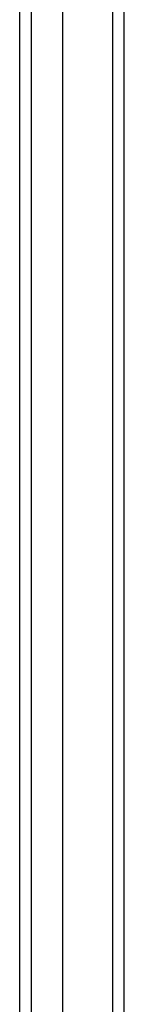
# Model space of a CAD drawing. Header units: inches. Extents: x 12 to 235, y 17 to 142.
# Tile 57 of 117: x 129.751 to 130.617, y 87.313 to 95.47. Entities that reach past the tile are written whole.
import ezdxf

# ---------------------------------------------------------------- set-up
doc = ezdxf.new("R2010")
doc.units = ezdxf.units.IN
doc.header["$MEASUREMENT"] = 0
doc.layers.add('Visible Edges(ANSI)', color=7, linetype='Continuous', lineweight=25)
doc.layers.add('Visible Tangent Edges(ANSI)', color=7, linetype='Continuous', lineweight=25)

msp = doc.modelspace()

# ---------------------------------------------------------------- linework, layer by layer
at = {"layer": 'Visible Edges(ANSI)'}
for p, q in [((130.6171, 50.7584), (130.6171, 110.5604)), ((130.1053, 109.9507), (130.1053, 51.368)), ((129.7509, 51.5565), (129.7509, 109.7622))]:
    msp.add_line(p, q, dxfattribs=at)
at = {"layer": 'Visible Tangent Edges(ANSI)'}
for p, q in [((130.5181, 110.5604), (130.5181, 50.7584)), ((129.8499, 51.4265), (129.8499, 109.8922))]:
    msp.add_line(p, q, dxfattribs=at)

doc.saveas('drawing.dxf')
